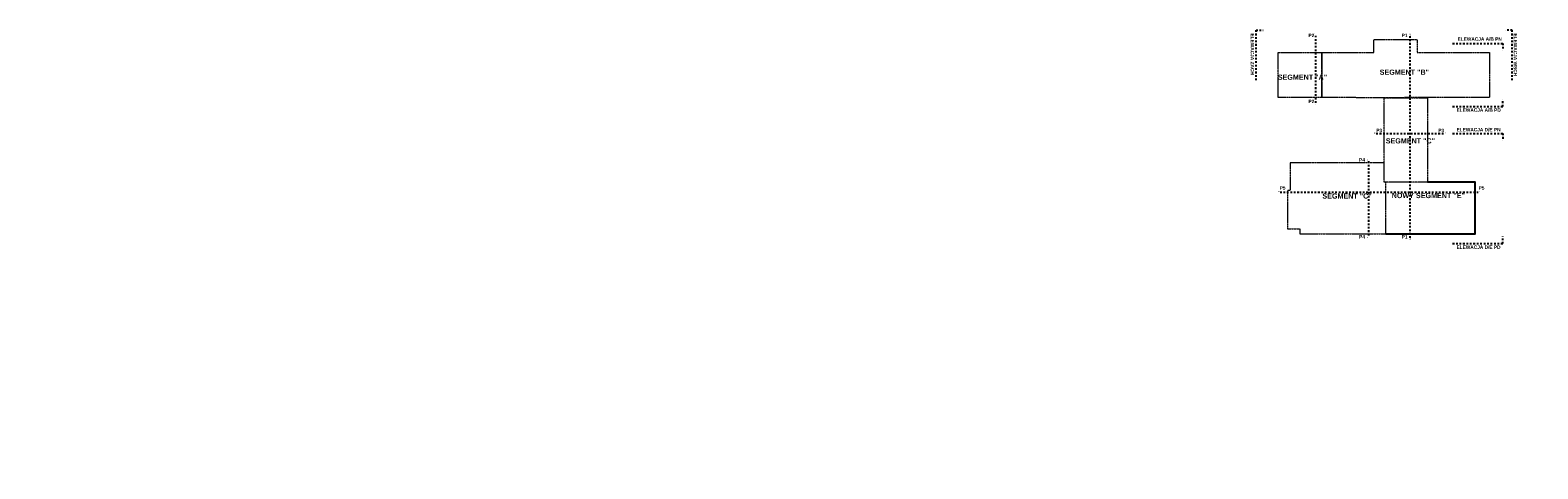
# Model space of a CAD drawing. Header units: millimetres. Extents: x -82287 to 177822, y -399756 to 0.
# Tile 96 of 228: x 931 to 44605, y -195362 to -182655. Entities that reach past the tile are written whole.
import ezdxf
from ezdxf.enums import TextEntityAlignment as Align

# ---------------------------------------------------------------- set-up
doc = ezdxf.new("R2010")
doc.units = ezdxf.units.MM
doc.header["$MEASUREMENT"] = 0
doc.linetypes.add('SUŁOSZOWA - PB 21 03$0$2_3', pattern=[1, 0.5, -0.5])
doc.linetypes.add('SUŁOSZOWA - PB 21 03$0$CARKOVANA', pattern=[7.5, 5, -2.5])
doc.layers.get('DEFPOINTS').update_dxf_attribs({"lineweight": 50})
doc.layers.add('FL_XREF', color=252, linetype='Continuous')
for name, color, linetype, lineweight in [('SUŁOSZOWA - PB 21 03$0$!! 0_ Opis', 251, 'Continuous', 0), ('SUŁOSZOWA - PB 21 03$0$!! 0_Opis_okna', 251, 'Continuous', 0), ('SUŁOSZOWA - PB 21 03$0$!! 0_Opis_pom', 251, 'Continuous', 0), ('SUŁOSZOWA - PB 21 03$0$!! 1_OPIS POM NOWE', 251, 'Continuous', 0), ('SUŁOSZOWA - PB 21 03$0$!! 1_Wyburzenia', 251, 'SUŁOSZOWA - PB 21 03$0$CARKOVANA', 0), ('SUŁOSZOWA - PB 21 03$0$Dimension (ISO)', 251, 'Continuous', 0)]:
    doc.layers.add(name, color=color, linetype=linetype, lineweight=lineweight)
doc.styles.add('SUŁOSZOWA - PB 21 03$0$ARIAL', font='tahoma.ttf')
doc.styles.add('SUŁOSZOWA - PB 21 03$0$Note Text (ISO)', font='tahoma.ttf')
doc.styles.add('SUŁOSZOWA - PB 21 03$0$STYLE10', font='arialbd.ttf')
doc.styles.add('SUŁOSZOWA - PB 21 03$0$STYLE7', font='ARIALNB.TTF')
doc.dimstyles.new('SUŁOSZOWA - PB 21 03$0$Default (ISO)', dxfattribs={"dimscale": 5, "dimtxt": 5, "dimasz": 5, "dimexe": 3.175, "dimexo": 0, "dimgap": 0.762, "dimtad": 1, "dimdec": 0, "dimrnd": 1e-08, "dimzin": 0, "dimtxsty": 'SUŁOSZOWA - PB 21 03$0$Note Text (ISO)', "dimcen": 0.09, "dimdle": 10, "dimclrd": 256, "dimclre": 256, "dimclrt": 256, "dimazin": 0, "dimtfac": 0.70104, "dimtmove": 0, "dimatfit": 3, "dimfxl": 1, "dimtolj": 1, "dimtzin": 0, "dimlwd": -1, "dimlwe": -1, "dimarcsym": 0})

# ---------------------------------------------------------------- blocks, each defined once
blk = doc.blocks.new('*D1518')
at = {"layer": 'DEFPOINTS', "color": 0, "transparency": 16777216}
for p in [(-690, 120), (510, 120), (510, 19)]:
    blk.add_point(p, dxfattribs=at)
at = {"layer": 'SUŁOSZOWA - PB 21 03$0$Dimension (ISO)', "transparency": 16777216}
for p, q in [((-690, 120), (-690, 3)), ((-665, 19), (485, 19)), ((510, 120), (510, 3))]:
    blk.add_line(p, q, dxfattribs=at)
for points in [[(-665, 23), (-665, 15), (-690, 19)], [(485, 23), (485, 15), (510, 19)]]:
    blk.add_solid(points, dxfattribs=at)
at = {"layer": 'SUŁOSZOWA - PB 21 03$0$Dimension (ISO)', "lineweight": 9, "transparency": 16777216, "insert": (-161, 49), "char_height": 25, "attachment_point": 1, "style": 'SUŁOSZOWA - PB 21 03$0$Note Text (ISO)'}
blk.add_mtext('\\A1;1200', dxfattribs=at)
blk = doc.blocks.new('SUŁOSZOWA - PB 21 03$0$A$C11ef928a')
at = {"layer": 'SUŁOSZOWA - PB 21 03$0$Dimension (ISO)', "lineweight": 9}
dim = blk.add_linear_dim(base=(510.2, 18.8), p1=(-689.8, 120.2), p2=(510.2, 120.2), angle=180, dimstyle='SUŁOSZOWA - PB 21 03$0$Default (ISO)', override={"dimdec": 0, "dimlfac": 1, "dimtp": 0, "dimtm": 0, "dimtdec": 2, "dimtofl": 0, "dimatfit": 1}, dxfattribs=at)
dim.commit()
dim.dimension.update_dxf_attribs({"geometry": '*D1518', "text_midpoint": (-125.7, 18.8), "dimtype": 128})
blk = doc.blocks.new('SUŁOSZOWA - PB 21 03')
at = {"linetype": 'SUŁOSZOWA - PB 21 03$0$2_3', "ltscale": 100}
for points in [[(36381.39344, -184158.77721), (36381.39344, -182707.92325), (36586.88592, -182707.92325)], [(38109.13668, -184814.2596), (38109.13668, -182868.51738)], [(40844.17349, -188728.52157), (40844.17349, -182868.51738)], [(43801.62048, -184158.77721), (43801.62048, -182707.92325), (43596.128, -182707.92325)], [(42074.42596, -183093.61965), (43525.27993, -183093.61965), (43525.27993, -183299.11212)], [(42074.42596, -184919.45743), (43525.27993, -184919.45743), (43525.27993, -184713.96496)], [(39860.65219, -185702.43169), (41842.70657, -185702.43169)], [(42074.42596, -185702.43169), (43525.27993, -185702.43169), (43525.27993, -185907.92416)], [(39634.13668, -186505.69463), (39634.13668, -188672.51737)], [(37075.02304, -187405.01362), (42816.82904, -187405.01362)], [(42074.42596, -188892.06542), (43525.27993, -188892.06542), (43525.27993, -188686.57295)]]:
    blk.add_lwpolyline(points, dxfattribs=at)
blk.add_lwpolyline([(40135.50696, -188607.53854), (42732.49978, -188607.53854), (42732.49978, -187108.53847), (41342.50696, -187108.53854)])
at = {"layer": 'SUŁOSZOWA - PB 21 03$0$!! 0_ Opis', "color": 2, "const_width": 1.44}
for points in [[(38109.13668, -182868.51738), (38109.13668, -182807.69178), (38067.07204, -182818.96297), (38124.34308, -182818.96297)], [(38109.13668, -182868.51738), (38109.13668, -182807.69178), (38067.07204, -182818.96297), (38124.34308, -182818.96297)], [(40844.17349, -182868.51738), (40844.17349, -182807.69178), (40802.10886, -182818.96297), (40859.37989, -182818.96297)], [(38109.13668, -184814.2596), (38109.13668, -184875.0852), (38067.07204, -184863.81402), (38124.34308, -184863.81402)], [(39860.65219, -185702.43169), (39799.82659, -185702.43169), (39811.09777, -185660.36705), (39811.09777, -185717.63809)], [(39860.65219, -185702.43169), (39799.82659, -185702.43169), (39811.09777, -185660.36705), (39811.09777, -185717.63809)], [(41842.70657, -185702.43169), (41903.53217, -185702.43169), (41892.26099, -185660.36705), (41892.26099, -185717.63809)], [(41842.70657, -185702.43169), (41903.53217, -185702.43169), (41892.26099, -185660.36705), (41892.26099, -185717.63809)], [(39634.13668, -186505.69463), (39634.13668, -186444.86903), (39592.07204, -186456.14022), (39649.34308, -186456.14022)], [(37075.02304, -187405.01362), (37014.19744, -187405.01362), (37025.46863, -187362.94898), (37025.46863, -187420.22002)], [(37075.02304, -187405.01362), (37014.19744, -187405.01362), (37025.46863, -187362.94898), (37025.46863, -187420.22002)], [(42816.82904, -187405.01362), (42877.65464, -187405.01362), (42866.38346, -187362.94898), (42866.38346, -187420.22002)], [(42816.82904, -187405.01362), (42877.65464, -187405.01362), (42866.38346, -187362.94898), (42866.38346, -187420.22002)], [(39634.13668, -188672.51737), (39634.13668, -188733.34297), (39592.07204, -188722.07178), (39649.34308, -188722.07178)], [(39634.13668, -188672.51737), (39634.13668, -188733.34297), (39592.07204, -188722.07178), (39649.34308, -188722.07178)], [(40844.17349, -188728.52157), (40844.17349, -188789.34717), (40802.10886, -188778.07599), (40859.37989, -188778.07599)], [(40844.17349, -188728.52157), (40844.17349, -188789.34717), (40802.10886, -188778.07599), (40859.37989, -188778.07599)]]:
    blk.add_lwpolyline(points, dxfattribs=at)
at = {"layer": 'SUŁOSZOWA - PB 21 03$0$!! 0_Opis_okna', "const_width": 1.44}
blk.add_lwpolyline([(38109.13668, -184814.2596), (38109.13668, -184875.0852), (38067.07204, -184863.81402), (38124.34308, -184863.81402)], dxfattribs=at)
at = {"layer": 'SUŁOSZOWA - PB 21 03$0$!! 1_Wyburzenia'}
blk.add_lwpolyline([(38290.50696, -184662.53854), (38290.50696, -183350.53854), (39790.50696, -183350.53854), (39790.50696, -182977.53854), (41048.50696, -182977.53854), (41048.50696, -183350.53854), (43142.50696, -183350.53854), (43142.50696, -184662.53854), (41342.50696, -184662.53854), (40091.50696, -184664.53854), (38290.50696, -184662.53854)], dxfattribs=at)
for points in [[(38290.50696, -184662.53854), (37016.50696, -184662.53854), (37016.50696, -183350.53854), (38290.50696, -183350.53854)], [(40091.50696, -184664.53854), (41342.50696, -184664.53854), (41342.50696, -187108.53854), (40091.50696, -187108.53854)], [(40091.50696, -186554.53854), (37369.50696, -186554.53854), (37369.50696, -187351.53854), (37292.50696, -187351.53854), (37292.50696, -188464.53854), (37652.50696, -188464.53854), (37652.50696, -188607.53854), (40135.50696, -188607.53854), (40135.50696, -187108.53854), (40091.50696, -187108.53854)]]:
    blk.add_lwpolyline(points, close=True, dxfattribs=at)
at = {"xscale": -0.1, "yscale": 0.1, "zscale": 0.1, "rotation": 90}
blk.add_blockref('SUŁOSZOWA - PB 21 03$0$A$C11ef928a', (82225.12684, -195364.3052), dxfattribs=at)
at = {"layer": 'SUŁOSZOWA - PB 21 03$0$!! 0_ Opis', "style": 'SUŁOSZOWA - PB 21 03$0$STYLE10', "width": 0.95}
for s, p in [('ELEWACJA ZACH', (36224.21692, -182805.17815)), ('ELEWACJA WSCH', (43842.24821, -182805.17815))]:
    blk.add_text(s, height=100, rotation=270, dxfattribs=at).set_placement(p)
for s, height, p in [('P2', 100, (37900.17383, -182910.30687)), ('P1', 100, (40599.67175, -182910.30687)), ('ELEWACJA A/B PN', 100, (42218.16307, -183016.24759)), ('SEGMENT "B"', 150, (39961.86305, -184000.85713)), ('SEGMENT "A"', 150, (37011.15037, -184145.60076)), ('P2', 100, (37900.17383, -184822.43152)), ('ELEWACJA A/B PD', 100, (42188.24812, -185071.98854)), ('P3', 100, (39861.86917, -185664.13835)), ('P3', 100, (41658.9615, -185664.13835)), ('ELEWACJA D/E PN', 100, (42188.24812, -185640.89467)), ('SEGMENT "C"', 150, (40137.48713, -185989.99868)), ('P4', 100, (39366.68837, -186515.82124)), ('P5', 100, (37064.29054, -187327.45185)), ('P5', 100, (42826.90339, -187327.45185)), ('SEGMENT "C"', 150, (38302.33213, -187587.68363)), ('P4', 100, (39366.68837, -188743.19609)), ('P1', 100, (40599.67175, -188743.19609)), ('ELEWACJA D/E PD', 100, (42188.24812, -189044.59653))]:
    blk.add_text(s, height=height, dxfattribs=at).set_placement(p)
at = {"layer": 'SUŁOSZOWA - PB 21 03$0$!! 0_ Opis', "color": 9, "style": 'SUŁOSZOWA - PB 21 03$0$STYLE7', "text_generation_flag": 6, "width": 0.95}
for s, rotation, p in [('2', 270.000000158, (38099.7528, -182842.86176)), ('1', 270.000000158, (40834.78962, -182842.86176)), ('2', 270.000000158, (38099.7528, -184853.24034)), ('3', 180.000000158, (39821.67144, -185693.04781)), ('3', 180.000000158, (41868.36219, -185693.04781)), ('4', 270.000000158, (39624.7528, -186480.03902)), ('5', 180.000000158, (37036.0423, -187395.62975)), ('5', 180.000000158, (42842.48466, -187395.62975)), ('4', 270.000000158, (39624.7528, -188717.36789)), ('1', 270.000000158, (40834.78962, -188767.50232))]:
    blk.add_text(s, height=24, rotation=rotation, dxfattribs=at).set_placement(p)
at = {"layer": 'SUŁOSZOWA - PB 21 03$0$!! 0_ Opis', "color": 20, "true_color": 0xef2525, "style": 'SUŁOSZOWA - PB 21 03$0$STYLE10', "width": 0.95}
blk.add_text('NOWY SEGMENT "E"', height=150, dxfattribs=at).set_placement((40310.84535, -187573.50628))
at = {"layer": 'SUŁOSZOWA - PB 21 03$0$!! 0_Opis_pom', "ltscale": 0.7, "style": 'SUŁOSZOWA - PB 21 03$0$ARIAL'}
for tag, p in [('B0,19', (52679.2094, -194257.55204)), ('A0,6', (49094.40602, -194505.72387)), ('A0,5', (49399.71914, -194533.19455)), ('A0,4', (49692.81919, -194517.93289)), ('A0,3', (49906.53818, -194524.03766)), ('B0,13', (50367.63944, -194706.5583)), ('B0,14', (50962.60809, -194789.06568)), ('B0,16', (51457.40872, -194704.43091)), ('B0,15', (51514.15008, -194461.8073)), ('B0,17', (51897.58569, -194706.77195)), ('B0,18', (52071.43815, -194478.40179)), ('B0,20', (53125.45224, -194527.8835)), ('B0,21', (53847.26622, -194535.08002)), ('B0,22', (54187.56644, -194519.04308)), ('B0,23', (54542.05776, -194742.93939)), ('B0,24B', (54824.42896, -194684.26784)), ('A1,5', (58149.22649, -194724.80163)), ('A1,6', (58565.96262, -194514.50753)), ('A1,2', (58744.42262, -194746.622)), ('A1,1', (58808.06672, -194460.94161)), ('A1,16', (59129.54925, -194448.08429)), ('A1,15', (59129.54925, -194780.73348)), ('B1/17', (59524.53699, -194450.37428)), ('B1,18', (59715.51745, -194473.87108)), ('B1,19', (59914.81903, -194448.15658)), ('B1,20', (60198.53687, -194490.17374)), ('B1,21', (60405.50261, -194427.18207)), ('B1,2D', (60756.29674, -194750.92727)), ('1,22', (60947.33929, -194456.1144)), ('1,23', (61575.22173, -194450.37428)), ('B1,1', (61908.24378, -194515.48656)), ('B1,3', (62229.35503, -194604.49851)), ('B1,4', (63476.45184, -194691.11207)), ('B1,4', (63483.03852, -194791.04365)), ('A2,4', (71695.75649, -194707.44268)), ('A2.1', (72371.45884, -194731.56251)), ('A2,5', (72452.45009, -194505.90583)), ('B2,10', (72728.63362, -194489.37283)), ('B2,11', (73069.01144, -194438.89383)), ('B2,12', (73342.49259, -194413.89249)), ('B2,13', (73649.91716, -194500.01242)), ('B2,14', (73874.0461, -194402.0887)), ('B2,15', (74566.38885, -194487.81114)), ('B2,16', (75195.07765, -194441.83446)), ('B2,17', (75506.7465, -194471.3759)), ('B2,18', (75922.43604, -194612.23635)), ('B2,19.1', (76701.67035, -194466.03695)), ('B2,19', (77152.69039, -194617.53776)), ('A3,4', (85509.27934, -194642.47136)), ('A3.1', (86079.08704, -194786.62422)), ('B3,6', (86826.65132, -194483.15512)), ('B3,7', (87459.81312, -194465.07097)), ('B3,3', (88235.73906, -194465.79732)), ('B3,8', (90006.66539, -194478.47972)), ('A0,7', (49042.50308, -195082.6056)), ('A0,2', (49295.91259, -194810.95246)), ('A0,10', (49695.87246, -195042.9259)), ('A0,1', (49914.27925, -195025.82804)), ('B0,12', (50313.60595, -195207.52936)), ('B0,11', (50726.178, -195219.06638)), ('B0,17', (51225.06492, -195049.74007)), ('B0,8', (51561.38742, -194890.27848)), ('B0,6', (52110.41055, -195069.39267)), ('B0,7', (52851.95551, -194845.56115)), ('A1,3', (58810.05243, -195008.83917)), ('B1,8', (61403.63433, -195071.25189)), ('B1,2A', (61803.35407, -194869.27513)), ('B1,2B', (62374.83512, -194841.86715)), ('A2.2', (72371.45884, -195070.78713)), ('B2.7', (74548.27897, -194836.12781)), ('B2.2', (74976.1855, -195068.47988)), ('A3.2', (86016.50296, -195004.88875)), ('B3,5', (86839.47632, -195174.05241)), ('B3,4', (87612.56208, -195132.78192)), ('B3,11', (88623.94853, -195099.23575)), ('B3,2', (89035.72921, -194837.99287)), ('B3,10', (89778.42161, -195220.68871)), ('A0,9', (49001.50444, -195413.15723)), ('A0,8', (49042.50308, -195293.21363)), ('A0,11', (49643.96951, -195271.84772)), ('A0,12', (49689.76592, -195485.50737)), ('B0,10', (51476.34179, -195259.44699)), ('B0,9', (51798.4912, -195291.17482)), ('B0,5', (52066.14362, -195556.83806)), ('B0,3', (52068.59538, -195319.60465)), ('B0,4', (52224.78303, -195500.96352)), ('B0,2', (52227.2348, -195357.98297)), ('B0,1', (53061.17304, -195403.85659)), ('B0,24A', (54359.17011, -195245.97867)), ('A1,4', (58093.66276, -195250.96213)), ('B1,14', (59332.54805, -195280.73534)), ('B1,13', (60186.62513, -195314.46953)), ('B1,12', (60864.00751, -195544.00738)), ('B1,10', (60892.94126, -195319.45825)), ('B1,11', (61050.00078, -195512.89565)), ('B1,9', (61058.12383, -195344.48743)), ('B1,2C', (61827.40698, -195369.02625)), ('B1,7', (62134.52151, -195372.05069)), ('B1,5', (63419.22943, -195317.21026)), ('B1,6', (63686.26823, -195231.3997)), ('A2.3', (71832.37045, -195318.78232)), ('B2,9', (73175.51251, -195317.21162)), ('B2,8', (73894.209, -195338.18956)), ('B2,4', (74493.5947, -195318.7733)), ('B2,6', (74499.29165, -195549.55175)), ('B2,3', (74674.2815, -195319.28036)), ('B2,5', (74686.48999, -195507.24036)), ('B2.1', (75304.74121, -195348.36327)), ('B2,21', (75970.16114, -195290.81005)), ('B2,20', (77211.021, -195343.82367)), ('A3,3', (85569.83931, -195318.78232)), ('B3,1', (88723.65615, -195329.98594)), ('B3,9', (90479.74099, -195260.18621)), ('C0,2A', (52278.30875, -196050.48297)), ('C1,3', (61091.58871, -195973.27844)), ('C2,2', (74812.78942, -195865.8959)), ('C0,1', (52808.36775, -196132.34208)), ('C1,2', (61690.27405, -196439.72387)), ('C1,1', (62060.59754, -196465.28533)), ('C0,2B', (53028.88223, -196668.8019)), ('C1,4', (61008.68123, -196686.32122)), ('C2,3', (74834.65119, -196933.26657)), ('C2,1', (75334.65984, -196786.2197)), ('C3,1', (88979.71614, -196545.67785)), ('C0,3', (52181.98562, -197341.92176)), ('C1,5', (61062.7252, -196991.42453)), ('C1,6', (61131.41824, -197329.69535)), ('C1,10', (62127.38542, -196998.81344)), ('C1,9', (62147.33751, -197289.53424)), ('C0,4', (52345.96562, -197596.60561)), ('D0,10', (58357.73602, -197820.93991)), ('D0,6', (58741.71849, -197802.61699)), ('D0,7', (59141.53804, -197722.84718)), ('D0,3', (59562.25866, -197751.14316)), ('D0,18', (60296.49264, -197617.95269)), ('D0,17', (60701.16801, -197741.44864)), ('C1,7', (61222.2575, -197737.18052)), ('D1,6', (72757.78643, -197751.22612)), ('D1,4', (73157.19908, -197744.29721)), ('D1,1', (73931.12245, -197584.03121)), ('C2,4', (75243.70451, -197663.89)), ('C0,5', (52269.72696, -197902.4362)), ('C0,6', (52872.93793, -197917.07354)), ('D0,11', (58161.27105, -198211.45823)), ('D0,8', (59058.9008, -197963.64925)), ('D,09', (59195.67196, -197881.51243)), ('D0,5', (59448.52586, -197969.8061)), ('D0,4', (59655.02693, -198042.2589)), ('D0,1', (59931.33074, -198173.12806)), ('D0,2', (59943.06082, -197917.06725)), ('D0,15', (60692.12223, -198127.4643)), ('D0,16', (60721.3534, -197935.2949)), ('D1,5', (73291.61607, -197999.29956)), ('D1,3', (73475.28953, -197924.29875)), ('D1,2', (73578.07819, -198172.30068)), ('C2,5', (74555.08284, -197988.7886)), ('D0,12', (58250.99458, -198537.17631)), ('D0,13', (58250.99458, -198764.99605)), ('D0,14', (59130.08589, -198795.3373)), ('D1,7', (71854.87376, -198786.88467)), ('D1,8', (71715.35366, -199212.44512))]:
    blk.add_attdef(tag, text='', height=11.968, dxfattribs=at).set_placement(p, align=Align.MIDDLE_CENTER)
at = {"layer": 'SUŁOSZOWA - PB 21 03$0$!! 1_OPIS POM NOWE', "style": 'SUŁOSZOWA - PB 21 03$0$ARIAL'}
for tag, p in [('C1.7C', (61260.26049, -197811.38428)), ('C1.7A', (61271.6179, -197538.30303)), ('C1.8B', (61588.27341, -197817.62151)), ('C1.8A', (61884.42005, -197818.94854)), ('D1,2B', (74322.25834, -197791.43247)), ('C2,5C', (74903.71123, -197659.13664)), ('C2.5B', (74970.66097, -197546.70728)), ('C2.4', (75374.07862, -197726.11453)), ('C1.7B', (61322.12354, -197933.89849)), ('E1.1', (61330.46191, -198191.9806)), ('E1.2', (62164.78326, -198139.98688)), ('E1.5E', (62692.10372, -198153.27854)), ('E1.5D', (62993.60773, -198185.416)), ('E1.5C', (63016.9343, -198246.3437)), ('D1,2C', (73419.9359, -198156.57844)), ('D1,2A', (74280.17915, -198172.30068)), ('C2,5A', (74943.41937, -197993.49482)), ('E2.9', (75361.45041, -198161.88904)), ('E2.7', (76022.45692, -198162.26272)), ('E3.1', (88990.58975, -198158.87886)), ('E1.6', (61022.6264, -198421.00827)), ('E1,4', (61888.25021, -198652.6996)), ('E1.5F', (62736.15118, -198589.14592)), ('E1.5G', (62892.39981, -198586.12622)), ('E1.5A', (63049.47589, -198456.39852)), ('E1.5B', (63264.15117, -198307.8661)), ('E2.2', (74782.75417, -198427.85813)), ('E2.8', (75757.29014, -198437.09188)), ('E2.1', (75803.99631, -198697.05773)), ('E2.6', (76531.8031, -198444.40756)), ('E3.2', (88781.41347, -198385.24275)), ('E3.4', (89392.22607, -198450.03942)), ('E1.3', (61058.5992, -198806.28147)), ('E1.5I', (62723.74907, -199005.87002)), ('E1.5H', (62893.53005, -198830.01758)), ('E1.5K', (63266.15427, -198904.67789)), ('E1.5L', (63297.7633, -198733.65678)), ('E2,3', (74778.52304, -198843.9541)), ('E2.4', (75135.87669, -199083.20857)), ('E3.3', (89150.95684, -198867.32581)), ('E1.5J', (63204.25187, -199215.697)), ('E2.5', (76615.04061, -199164.91143))]:
    blk.add_attdef(tag, text='', height=11.968, dxfattribs=at).set_placement(p, align=Align.MIDDLE_CENTER)

msp = doc.modelspace()

# ---------------------------------------------------------------- block references
at = {"layer": 'FL_XREF'}
msp.add_blockref('SUŁOSZOWA - PB 21 03', (62, 53), dxfattribs=at)

doc.saveas('drawing.dxf')
